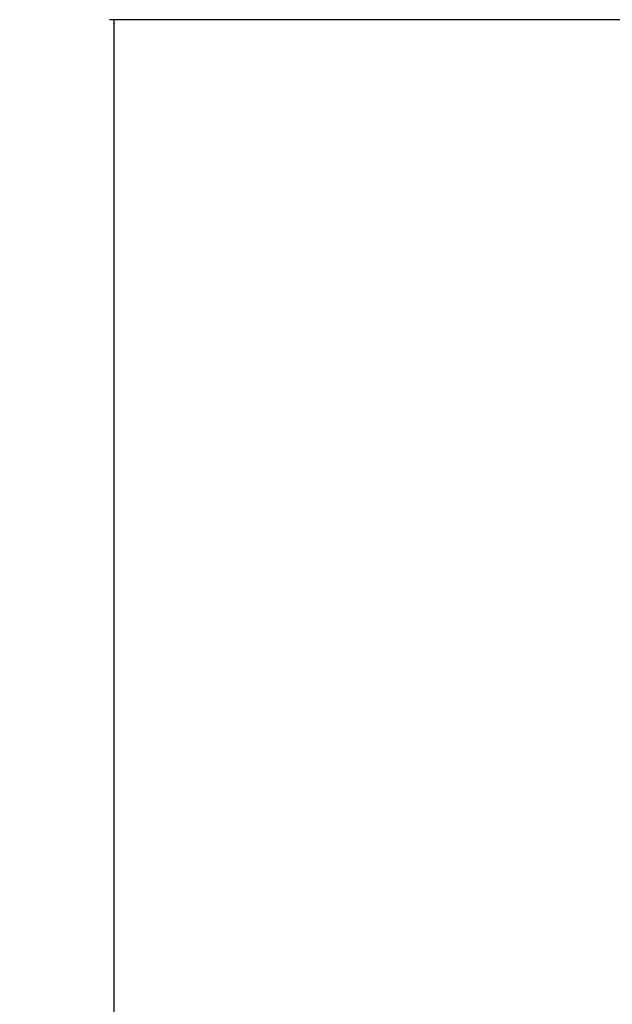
# Paper-space layout 'Wall Base Bracket' of a CAD drawing. Header units: millimetres. Extents: x 2123 to 18395, y 1042 to 15955.
# Tile 11 of 48: x 2123 to 3055, y 5777 to 7324. Entities that reach past the tile are written whole.
import ezdxf

# ---------------------------------------------------------------- set-up
doc = ezdxf.new("R2010")
doc.units = ezdxf.units.MM
doc.layers.add('COMPONENT_GEOMETRY', color=7, linetype='Continuous')
doc.styles.add('SLDTEXTSTYLE1', font='TXT', dxfattribs={"width": 0.75})
doc.dimstyles.new('SLDDIMSTYLE0', dxfattribs={"dimtxt": 100, "dimasz": 6.604, "dimexe": 0, "dimexo": 0.0625, "dimgap": 25, "dimtad": 0, "dimtih": 1, "dimtoh": 1, "dimdec": 0, "dimlfac": 0.5, "dimrnd": 1e-09, "dimzin": 12, "dimdsep": 46, "dimtxsty": 'SLDTEXTSTYLE1', "dimsah": 1, "dimcen": 0.09, "dimadec": 0, "dimazin": 3, "dimtfac": 1, "dimtdec": 0, "dimtofl": 0, "dimtmove": 0, "dimatfit": 3, "dimfxl": 1, "dimfrac": 2, "dimtolj": 1, "dimtzin": 12, "dimarcsym": 0})

# ---------------------------------------------------------------- blocks, each defined once
blk = doc.blocks.new('_D_17')
at = {"layer": 'COMPONENT_GEOMETRY', "color": 7, "ltscale": 2}
for p, q in [((3268.4, 7323.7), (2264.5, 7323.7)), ((2270.9, 7323.7), (2270.9, 4495.4)), ((2270.9, 1508.3), (2270.9, 4336.6)), ((2923.8, 1508.3), (2264.5, 1508.3))]:
    blk.add_line(p, q, dxfattribs=at)
for points in [[(2270.9, 7323.7), (2269.9, 7317.1), (2271.9, 7317.1)], [(2270.9, 1508.3), (2271.9, 1514.9), (2269.9, 1514.9)]]:
    blk.add_solid(points, dxfattribs=at)
at = {"layer": 'COMPONENT_GEOMETRY', "color": 7, "ltscale": 2, "insert": (2123.1, 4465.5), "char_height": 100, "attachment_point": 1, "style": 'SLDTEXTSTYLE1'}
blk.add_mtext('2908', dxfattribs=at)

psp = doc.layouts.new('Wall Base Bracket')

# ---------------------------------------------------------------- dimensions: what is measured, and where the dimension line sits
at = {"layer": 'COMPONENT_GEOMETRY', "color": 7, "ltscale": 2}
dim = psp.add_linear_dim(base=(2270.88, 1508.27), p1=(3270.9, 7323.73), p2=(2926.37, 1508.27), angle=90, dimstyle='SLDDIMSTYLE0', dxfattribs=at)
dim.commit()
dim.dimension.update_dxf_attribs({"geometry": '_D_17', "text_midpoint": (2270.88, 4416), "dimtype": 160})

doc.saveas('drawing.dxf')
